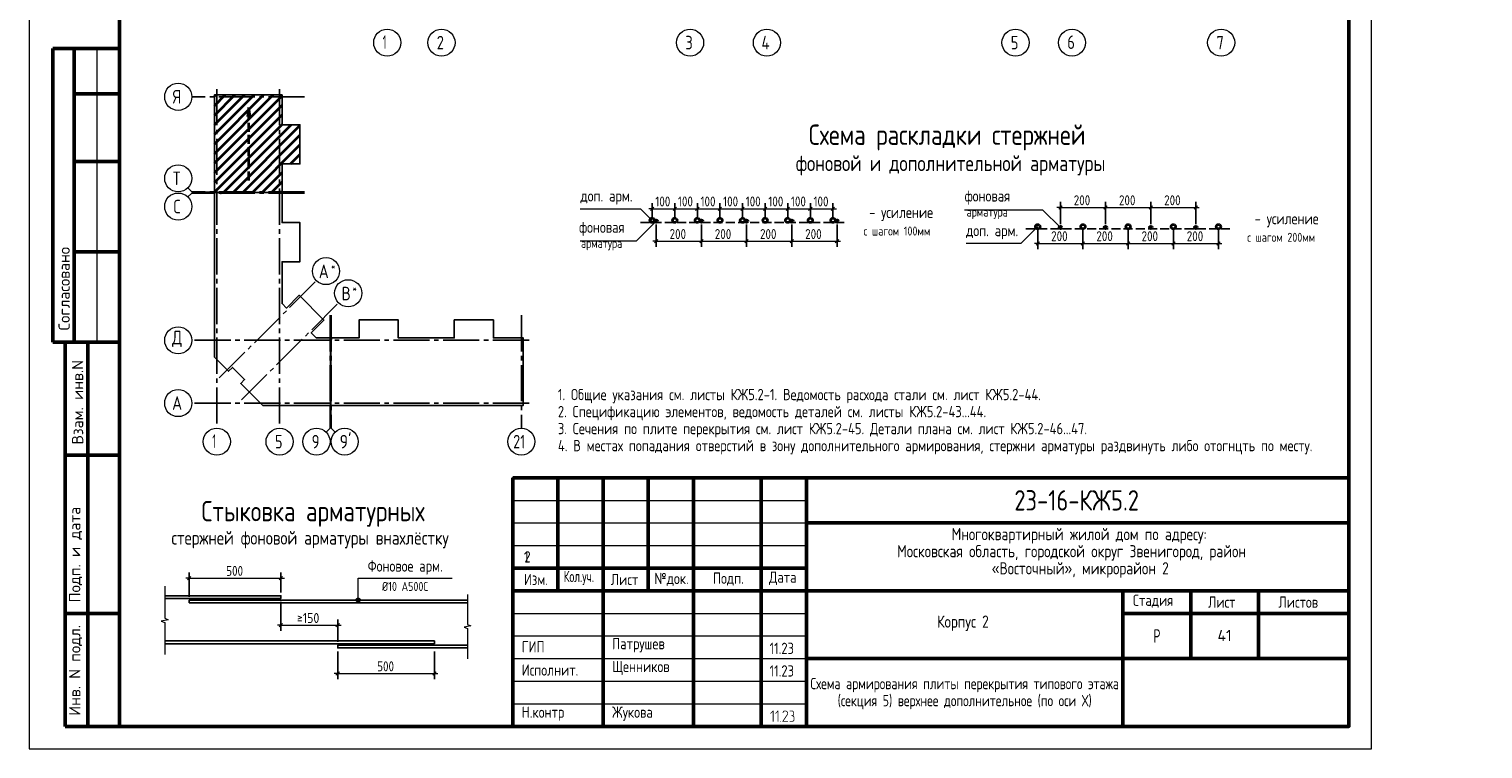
# Model space of a CAD drawing. Header units: millimetres. Extents: x 0 to 32165, y 0 to 42000.
# Tile 1 of 12: x 0 to 32165, y 0 to 15930. Entities that reach past the tile are written whole.
import ezdxf

# ---------------------------------------------------------------- set-up
doc = ezdxf.new("R2010")
doc.units = ezdxf.units.MM
doc.linetypes.add('______2', pattern=[270, 200, -70])
doc.linetypes.add('______5', pattern=[1100, 800, -100, 100, -100])
for name, color, linetype, lineweight in [('Standard', 7, 'Continuous', 25), ('Оси', 40, '______5', 18), ('Примечания', 7, 'Continuous', 25)]:
    doc.layers.add(name, color=color, linetype=linetype, lineweight=lineweight)
doc.styles.add('GOST 2.304-81', font='txt')
doc.styles.add('ISOCPEUR', font='txt')

msp = doc.modelspace()

# ---------------------------------------------------------------- hatches: boundary and pattern name
at = {"layer": 'Standard', "linetype": 'Continuous', "lineweight": 25, "transparency": 33554687}
for points in [[(16472, 610), (16472, 609), (16472, 608), (16472, 607), (16471, 606), (16471, 605), (16471, 605), (16470, 604), (16469, 603), (16468, 602), (16467, 602), (16465, 601), (16463, 601), (16463, 601), (16462, 601), (16461, 601), (16461, 602), (16460, 602), (16459, 602), (16458, 603), (16457, 603), (16456, 604), (16456, 605), (16455, 605), (16455, 606), (16455, 607), (16454, 608), (16454, 609), (16454, 610), (16454, 820), (16416, 782), (16415, 780), (16413, 780), (16412, 779), (16410, 779), (16408, 779), (16407, 780), (16405, 780), (16404, 782), (16402, 783), (16402, 785), (16401, 786), (16401, 788), (16401, 788), (16401, 789), (16401, 790), (16402, 790), (16402, 791), (16402, 792), (16403, 793), (16404, 794), (16457, 848), (16458, 849), (16460, 849), (16461, 850), (16463, 850), (16465, 850), (16466, 849), (16468, 849), (16469, 848), (16470, 847), (16470, 846), (16471, 846), (16471, 845), (16472, 844), (16472, 843), (16472, 842), (16472, 841)], [(16578, 610), (16578, 609), (16578, 608), (16578, 607), (16578, 606), (16578, 605), (16577, 605), (16577, 604), (16576, 603), (16575, 602), (16573, 602), (16572, 601), (16570, 601), (16569, 601), (16569, 601), (16568, 601), (16567, 602), (16566, 602), (16565, 602), (16565, 603), (16563, 603), (16563, 604), (16562, 605), (16562, 605), (16561, 606), (16561, 607), (16561, 608), (16561, 609), (16561, 610), (16561, 820), (16523, 782), (16521, 780), (16520, 780), (16518, 779), (16517, 779), (16515, 779), (16513, 780), (16512, 780), (16510, 782), (16509, 783), (16508, 785), (16508, 786), (16508, 788), (16508, 788), (16508, 789), (16508, 790), (16508, 790), (16509, 791), (16509, 792), (16510, 793), (16510, 794), (16563, 848), (16565, 849), (16566, 849), (16568, 850), (16569, 850), (16571, 850), (16573, 849), (16574, 849), (16576, 848), (16576, 847), (16577, 846), (16577, 846), (16578, 845), (16578, 844), (16578, 843), (16578, 842), (16578, 841)], [(16782, 601), (16676, 601), (16675, 601), (16673, 602), (16671, 603), (16670, 604), (16669, 606), (16668, 607), (16667, 609), (16667, 611), (16667, 612), (16668, 613), (16668, 614), (16669, 615), (16766, 763), (16770, 770), (16773, 776), (16774, 779), (16774, 782), (16775, 786), (16775, 789), (16775, 791), (16775, 793), (16774, 795), (16774, 798), (16773, 800), (16773, 802), (16772, 804), (16771, 805), (16770, 807), (16769, 809), (16768, 811), (16767, 813), (16765, 814), (16764, 816), (16762, 818), (16760, 819), (16759, 821), (16757, 822), (16755, 823), (16753, 824), (16751, 826), (16749, 827), (16747, 828), (16745, 828), (16743, 829), (16741, 830), (16739, 831), (16736, 831), (16734, 831), (16732, 832), (16730, 832), (16728, 832), (16724, 832), (16721, 831), (16718, 831), (16716, 830), (16713, 829), (16710, 828), (16707, 827), (16705, 825), (16702, 823), (16700, 821), (16697, 819), (16695, 816), (16693, 813), (16691, 809), (16689, 806), (16688, 802), (16687, 800), (16686, 799), (16685, 798), (16684, 798), (16684, 797), (16682, 797), (16681, 796), (16680, 796), (16678, 796), (16676, 797), (16674, 797), (16673, 798), (16672, 799), (16672, 800), (16671, 800), (16671, 801), (16671, 802), (16670, 803), (16670, 804), (16670, 805), (16671, 808), (16672, 811), (16673, 813), (16674, 816), (16675, 818), (16676, 820), (16678, 823), (16679, 825), (16680, 827), (16682, 829), (16683, 831), (16685, 832), (16687, 834), (16688, 836), (16690, 837), (16692, 839), (16694, 840), (16698, 843), (16701, 844), (16705, 846), (16709, 848), (16713, 849), (16718, 849), (16722, 850), (16727, 850), (16730, 850), (16733, 850), (16736, 849), (16739, 849), (16742, 848), (16745, 848), (16748, 847), (16751, 846), (16754, 845), (16756, 843), (16759, 842), (16762, 840), (16764, 839), (16767, 837), (16770, 835), (16772, 833), (16775, 830), (16777, 828), (16779, 825), (16781, 823), (16783, 820), (16785, 818), (16787, 815), (16788, 812), (16789, 810), (16790, 807), (16791, 804), (16792, 801), (16792, 798), (16793, 795), (16793, 792), (16793, 789), (16793, 784), (16792, 780), (16792, 776), (16790, 772), (16790, 770), (16789, 767), (16788, 765), (16787, 763), (16786, 760), (16784, 758), (16783, 755), (16781, 753), (16693, 619), (16782, 619), (16784, 619), (16786, 618), (16787, 618), (16788, 616), (16790, 615), (16791, 613), (16791, 612), (16791, 610), (16791, 609), (16791, 607), (16790, 606), (16789, 604), (16788, 603), (16788, 603), (16787, 602), (16786, 602), (16785, 602), (16784, 601), (16783, 601)], [(16905, 737), (16908, 736), (16911, 734), (16914, 732), (16916, 730), (16919, 727), (16921, 724), (16923, 722), (16925, 718), (16927, 715), (16929, 712), (16930, 708), (16932, 705), (16933, 701), (16933, 697), (16934, 694), (16934, 690), (16934, 655), (16934, 652), (16933, 649), (16933, 646), (16933, 644), (16932, 641), (16931, 639), (16931, 636), (16930, 634), (16929, 632), (16928, 629), (16926, 627), (16925, 625), (16923, 623), (16922, 621), (16920, 619), (16918, 617), (16916, 615), (16914, 613), (16912, 611), (16910, 610), (16908, 609), (16905, 607), (16903, 606), (16901, 605), (16898, 604), (16896, 603), (16894, 603), (16891, 602), (16888, 602), (16886, 602), (16883, 601), (16880, 601), (16836, 601), (16834, 601), (16832, 602), (16831, 603), (16829, 604), (16828, 605), (16828, 607), (16827, 608), (16827, 610), (16827, 611), (16828, 613), (16828, 614), (16829, 616), (16830, 616), (16830, 617), (16831, 618), (16832, 618), (16833, 619), (16834, 619), (16835, 619), (16836, 619), (16880, 619), (16884, 619), (16888, 620), (16891, 620), (16894, 622), (16897, 623), (16900, 625), (16903, 627), (16906, 629), (16908, 632), (16910, 635), (16912, 638), (16913, 641), (16915, 644), (16915, 647), (16916, 651), (16916, 655), (16916, 690), (16916, 694), (16915, 697), (16915, 701), (16913, 704), (16912, 707), (16910, 710), (16908, 713), (16906, 715), (16903, 718), (16900, 720), (16897, 722), (16894, 723), (16891, 724), (16888, 725), (16884, 726), (16880, 726), (16871, 726), (16869, 726), (16868, 726), (16866, 727), (16865, 728), (16864, 730), (16863, 731), (16863, 733), (16863, 735), (16863, 736), (16863, 737), (16864, 738), (16865, 740), (16865, 741), (16866, 742), (16867, 742), (16867, 743), (16868, 743), (16869, 743), (16870, 743), (16871, 743), (16875, 743), (16879, 744), (16882, 745), (16885, 746), (16888, 747), (16891, 749), (16894, 751), (16897, 754), (16899, 756), (16901, 759), (16903, 762), (16904, 765), (16906, 768), (16906, 772), (16907, 775), (16907, 779), (16907, 797), (16907, 800), (16906, 804), (16906, 807), (16904, 810), (16903, 814), (16901, 816), (16899, 819), (16897, 822), (16894, 824), (16891, 826), (16888, 828), (16885, 830), (16882, 831), (16879, 832), (16875, 832), (16871, 832), (16836, 832), (16834, 832), (16832, 833), (16831, 834), (16829, 835), (16828, 836), (16828, 838), (16827, 839), (16827, 841), (16827, 842), (16828, 844), (16828, 845), (16829, 847), (16830, 847), (16830, 848), (16831, 849), (16832, 849), (16833, 850), (16834, 850), (16835, 850), (16836, 850), (16871, 850), (16874, 850), (16877, 850), (16880, 849), (16882, 849), (16885, 849), (16887, 848), (16890, 847), (16892, 846), (16894, 845), (16897, 844), (16899, 843), (16901, 841), (16903, 840), (16905, 838), (16907, 836), (16909, 835), (16911, 833), (16913, 831), (16914, 829), (16916, 826), (16917, 824), (16919, 822), (16920, 820), (16921, 817), (16922, 815), (16922, 812), (16923, 810), (16924, 807), (16924, 805), (16924, 802), (16925, 799), (16925, 797), (16925, 779), (16925, 773), (16925, 772), (16925, 771), (16925, 770), (16924, 770), (16924, 768), (16924, 767), (16923, 767), (16923, 766), (16923, 764), (16922, 761), (16921, 759), (16920, 756), (16918, 753), (16917, 751), (16915, 749), (16914, 746), (16912, 744), (16910, 742), (16908, 740)], [(16623, 619), (16624, 619), (16626, 618), (16627, 618), (16629, 616), (16630, 615), (16631, 613), (16632, 612), (16632, 610), (16632, 609), (16631, 607), (16630, 606), (16629, 604), (16629, 603), (16628, 603), (16627, 602), (16627, 602), (16626, 602), (16625, 601), (16624, 601), (16623, 601), (16621, 601), (16619, 602), (16617, 603), (16616, 604), (16615, 605), (16614, 607), (16614, 608), (16614, 610), (16614, 611), (16614, 613), (16615, 614), (16616, 616), (16617, 616), (16617, 617), (16618, 618), (16619, 618), (16620, 619), (16621, 619), (16622, 619)]]:
    msp.add_hatch(color=7, dxfattribs=at).paths.add_polyline_path(points, flags=16)
at = {"layer": 'Примечания', "linetype": 'Continuous', "lineweight": 35, "transparency": 33554687}
msp.add_hatch(color=7, dxfattribs=at).paths.add_polyline_path([(4889, 13988), (4859, 14198), (4829, 13988)])
at = {"layer": 'Примечания', "linetype": 'Continuous', "lineweight": 13, "transparency": 33554687}
for points in [[(7235, 3294), (7325, 3294), (7319, 3316)], [(7235, 3294), (7319, 3316), (7241, 3316)], [(7241, 3271), (7325, 3294), (7235, 3294)], [(7241, 3316), (7319, 3316), (7303, 3333)], [(7241, 3316), (7303, 3333), (7258, 3333)], [(7241, 3271), (7319, 3271), (7325, 3294)], [(7258, 3255), (7319, 3271), (7241, 3271)], [(7258, 3333), (7303, 3333), (7280, 3339)], [(7258, 3255), (7303, 3255), (7319, 3271)], [(7303, 3255), (7258, 3255), (7280, 3249)]]:
    msp.add_hatch(color=7, dxfattribs=at).paths.add_polyline_path(points)

# ---------------------------------------------------------------- linework, layer by layer
at = {"layer": 'Standard', "color": 7, "linetype": 'Continuous', "lineweight": 50, "transparency": 33554687}
for p, q in [((2000, 15500), (527, 15500)), ((527, 15500), (527, 9000)), ((527, 15500), (527, 9000)), ((1000, 15500), (1000, 9000)), ((2000, 14500), (1000, 14500)), ((2000, 13000), (1000, 13000)), ((2000, 11000), (1000, 11000)), ((0, 9000), (6, 9000)), ((527, 9000), (2000, 9000)), ((800, 500), (800, 9000)), ((800, 500), (800, 9000)), ((1300, 500), (1300, 9000)), ((800, 6500), (2000, 6500)), ((10700, 500), (10700, 6000)), ((10700, 6000), (29200, 6000)), ((11700, 3500), (11700, 6000)), ((12700, 500), (12700, 6000)), ((13700, 3500), (13700, 6000)), ((14700, 500), (14700, 6000)), ((16200, 500), (16200, 6000)), ((17200, 500), (17200, 6000)), ((17200, 5000), (29200, 5000)), ((10700, 4000), (17200, 4000)), ((10700, 4000), (17200, 4000)), ((10700, 3500), (17200, 3500)), ((10700, 3500), (17200, 3500)), ((17200, 3500), (29200, 3500)), ((24200, 2000), (24200, 3500)), ((25700, 2000), (25700, 3500)), ((27200, 2000), (27200, 3500)), ((800, 3000), (2000, 3000)), ((24200, 3000), (29200, 3000)), ((17200, 2000), (29200, 2000)), ((24200, 500), (24200, 2000)), ((24200, 500), (24200, 2000)), ((2000, 500), (800, 500))]:
    msp.add_line(p, q, dxfattribs=at)
at = {"layer": 'Standard', "color": 7, "linetype": 'Continuous', "lineweight": 13, "transparency": 33554687}
for p, q in [((1500, 15500), (1500, 9000)), ((3600, 12327), (3512, 12415)), ((3600, 12302), (3512, 12214)), ((3600, 12327), (4100, 12327)), ((3600, 12302), (4100, 12302)), ((6658, 7100), (6658, 7600)), ((6683, 7100), (6683, 7600)), ((6658, 7100), (6570, 7012)), ((6683, 7100), (6771, 7012)), ((10700, 5500), (17200, 5500)), ((10700, 5000), (17200, 5000)), ((10700, 4500), (17200, 4500)), ((10700, 3000), (17200, 3000)), ((10700, 2500), (17200, 2500)), ((10700, 2500), (17200, 2500)), ((10700, 2000), (17200, 2000)), ((10700, 2000), (17200, 2000)), ((10700, 1500), (17200, 1500)), ((10700, 1000), (17200, 1000))]:
    msp.add_line(p, q, dxfattribs=at)
at = {"layer": 'Standard', "color": 7, "linetype": 'Continuous', "lineweight": 35, "transparency": 33554687}
for p, q in [((4100, 13172), (5402, 14474)), ((4100, 13597), (4977, 14474)), ((4100, 14021), (4553, 14474)), ((4100, 14445), (4129, 14474)), ((4100, 13385), (5189, 14474)), ((4100, 13809), (4765, 14474)), ((4100, 14233), (4341, 14474)), ((4100, 12960), (5596, 14456)), ((4100, 12748), (5596, 14244)), ((4100, 12536), (5596, 14032)), ((4100, 12324), (5596, 13820)), ((4305, 12317), (5801, 13813)), ((4517, 12317), (5993, 13793)), ((4729, 12317), (5993, 13581)), ((4942, 12317), (5993, 13368)), ((5782, 12945), (5993, 13156)), ((5154, 12317), (5596, 12759)), ((5366, 12317), (5596, 12547)), ((5578, 12317), (5596, 12335))]:
    msp.add_line(p, q, dxfattribs=at)
at = {"layer": 'Standard', "color": 7, "linetype": 'Continuous', "lineweight": 25, "transparency": 33554687}
for p, q in [((29200, 500), (29200, 6000)), ((10700, 500), (29200, 500)), ((10700, 500), (29200, 500)), ((10700, 500), (29200, 500))]:
    msp.add_line(p, q, dxfattribs=at)
at = {"layer": 'Standard', "color": 7, "linetype": 'Continuous', "lineweight": 13, "transparency": 33554687}
msp.add_lwpolyline([(0, 0), (29700, 0), (29700, 42000), (0, 42000), (0, 0)], close=True, dxfattribs=at)
msp.add_lwpolyline([(29700, 42000), (0, 42000), (0, 0), (29700, 0), (29700, 42000)], dxfattribs=at)
msp.add_lwpolyline([(29700, 42000), (0, 42000), (0, 0), (29700, 0), (29700, 42000)], dxfattribs=at)
at = {"layer": 'Standard', "color": 7, "linetype": 'Continuous', "lineweight": 50, "transparency": 33554687}
msp.add_lwpolyline([(2000, 41500), (29200, 41500), (29200, 500), (2000, 500), (2000, 41500)], close=True, dxfattribs=at)
at = {"layer": 'Standard', "color": 7, "linetype": 'Continuous', "lineweight": 25, "transparency": 33554687}
for points in [[(4100, 12317), (4100, 14474), (5596, 14474), (5596, 13813), (5993, 13813), (5993, 12945), (5596, 12945), (5596, 12317), (5578, 12317), (5578, 12337), (5563, 12337), (5563, 12317), (4100, 12317)], [(4100, 8857), (4100, 12312), (4238, 12312), (4238, 12292), (4253, 12292), (4253, 12312), (5596, 12312), (5596, 11649), (5993, 11649), (5993, 10781), (5596, 10781), (5596, 9855), (5694, 9757), (5975, 10038), (6524, 9489), (6243, 9208), (6355, 9096), (6668, 9096), (6668, 7600), (5170, 7600), (4682, 8088), (4767, 8173), (4499, 8441), (4414, 8356), (4100, 8670), (4100, 8857)], [(6673, 7600), (6673, 9063), (6693, 9063), (6693, 9078), (6673, 9078), (6673, 9096), (7301, 9096), (7301, 9493), (8169, 9493), (8169, 9096), (8787, 9096), (9405, 9096), (9405, 9493), (10273, 9493), (10273, 9096), (10934, 9096), (10934, 7600), (8787, 7600), (6673, 7600)], [(29200, 6000), (10700, 6000), (10700, 500), (29200, 500), (29200, 6000)]]:
    msp.add_lwpolyline(points, dxfattribs=at)
at = {"layer": 'Оси', "color": 8, "linetype": '______5', "lineweight": -3, "transparency": 33554687}
for p, q in [((4153, 14601), (4153, 7100)), ((5543, 14601), (5543, 7100)), ((6096, 14431), (3600, 14431)), ((6096, 12327), (3600, 12327)), ((6096, 12302), (3600, 12302)), ((4208, 8212), (6358, 10362)), ((4698, 7722), (6848, 9872)), ((6658, 9596), (6658, 7100)), ((6683, 9596), (6683, 7100)), ((10891, 9596), (10891, 7100)), ((11061, 9043), (3600, 9043)), ((11061, 9043), (3600, 9043)), ((11061, 7653), (3600, 7653))]:
    msp.add_line(p, q, dxfattribs=at)
at = {"layer": 'Оси', "color": 7, "linetype": 'Continuous', "lineweight": 13, "transparency": 33554687}
for centre in [(7924, 15630), (9124, 15630), (14624, 15630), (16324, 15630), (21824, 15630), (23074, 15630), (26374, 15630), (3300, 14431), (3300, 12627), (3300, 12002), (6570, 10574), (7060, 10084), (3300, 9043), (3300, 9043), (3300, 7653), (4153, 6800), (5543, 6800), (6358, 6800), (6983, 6800), (10891, 6800)]:
    msp.add_circle(centre, 300, dxfattribs=at)
at = {"layer": 'Примечания', "color": 7, "linetype": 'Continuous', "lineweight": 35, "transparency": 33554687}
for p, q in [((4859, 14198), (4829, 13988)), ((4859, 14198), (4859, 14198)), ((4859, 14198), (4859, 14198)), ((4859, 14198), (4859, 14198)), ((4889, 13988), (4859, 14198)), ((4829, 13988), (4889, 13988)), ((4859, 13988), (4859, 13973))]:
    msp.add_line(p, q, dxfattribs=at)
at = {"layer": 'Примечания', "color": 7, "linetype": '______2', "lineweight": 35, "transparency": 33554687}
msp.add_line((4859, 12578), (4859, 14198), dxfattribs=at)
at = {"layer": 'Примечания', "color": 7, "linetype": 'Continuous', "lineweight": 13, "transparency": 33554687}
for p, q in [((13785, 11955), (13710, 11955)), ((13785, 11955), (14285, 11955)), ((14285, 11955), (14785, 11955)), ((14785, 11955), (15285, 11955)), ((15285, 11955), (15785, 11955)), ((15785, 11955), (16285, 11955)), ((16285, 11955), (16785, 11955)), ((16785, 11955), (17285, 11955)), ((17285, 11955), (17785, 11955)), ((17785, 11955), (17860, 11955)), ((22816, 11981), (22741, 11981)), ((22816, 11981), (23816, 11981)), ((23816, 11981), (24816, 11981)), ((24816, 11981), (25816, 11981)), ((25816, 11981), (25891, 11981)), ((13875, 11234), (13800, 11234)), ((13875, 11234), (14875, 11234)), ((14875, 11234), (15875, 11234)), ((15875, 11234), (16875, 11234)), ((16875, 11234), (17875, 11234)), ((17875, 11234), (17950, 11234)), ((22316, 11186), (22241, 11186)), ((22316, 11186), (23316, 11186)), ((23316, 11186), (24316, 11186)), ((24316, 11186), (25316, 11186)), ((25316, 11186), (26316, 11186)), ((26316, 11186), (26391, 11186)), ((3000, 3601), (3000, 2891)), ((3543, 3780), (3468, 3780)), ((3543, 3780), (5573, 3780)), ((5573, 3780), (5648, 3780)), ((7235, 3294), (7235, 3294)), ((7280, 3339), (7280, 3339)), ((7280, 3249), (7280, 3249)), ((7325, 3294), (7325, 3294)), ((9700, 3421), (9700, 2751)), ((3075, 2860), (2925, 2830)), ((2925, 2830), (3000, 2800)), ((3000, 2891), (3075, 2860)), ((3000, 2800), (3000, 2089)), ((5573, 2737), (5498, 2737)), ((5573, 2737), (6828, 2737)), ((6828, 2737), (6903, 2737)), ((9775, 2722), (9625, 2693)), ((9625, 2693), (9700, 2665)), ((9700, 2751), (9775, 2722)), ((9700, 2665), (9700, 1994)), ((3000, 2089), (3000, 2089)), ((9700, 1994), (9700, 1994)), ((6828, 1668), (6753, 1668)), ((6828, 1668), (8968, 1668)), ((8968, 1668), (9043, 1668))]:
    msp.add_line(p, q, dxfattribs=at)
at = {"layer": 'Примечания', "color": 7, "linetype": 'Continuous', "lineweight": 25, "transparency": 33554687}
for p, q in [((13747, 11917), (13822, 11992)), ((14247, 11917), (14322, 11992)), ((14747, 11917), (14822, 11992)), ((15247, 11917), (15322, 11992)), ((15747, 11917), (15822, 11992)), ((16247, 11917), (16322, 11992)), ((16747, 11917), (16822, 11992)), ((17247, 11917), (17322, 11992)), ((17747, 11917), (17822, 11992)), ((22779, 11943), (22854, 12018)), ((23779, 11943), (23854, 12018)), ((24779, 11943), (24854, 12018)), ((25779, 11943), (25854, 12018)), ((13837, 11197), (13912, 11272)), ((14837, 11197), (14912, 11272)), ((15837, 11197), (15912, 11272)), ((16837, 11197), (16912, 11272)), ((17837, 11197), (17912, 11272)), ((22279, 11149), (22354, 11224)), ((23279, 11149), (23354, 11224)), ((24279, 11149), (24354, 11224)), ((25279, 11149), (25354, 11224)), ((26279, 11149), (26354, 11224)), ((3505, 3742), (3580, 3817)), ((5535, 3742), (5610, 3817)), ((5535, 2699), (5610, 2774)), ((6790, 2699), (6865, 2774)), ((6790, 1630), (6865, 1705)), ((8930, 1630), (9005, 1705))]:
    msp.add_line(p, q, dxfattribs=at)
at = {"layer": 'Примечания', "color": 253, "linetype": 'Continuous', "lineweight": -3, "true_color": 0xa0a0a0, "transparency": 33554687}
for p, q in [((13785, 11955), (13785, 12080)), ((13785, 11955), (13785, 11830)), ((13785, 11955), (13785, 11772)), ((14285, 11955), (14285, 12080)), ((14285, 11955), (14285, 11830)), ((14285, 11955), (14285, 11772)), ((14785, 11955), (14785, 12080)), ((14785, 11955), (14785, 11830)), ((14785, 11955), (14785, 11772)), ((15285, 11955), (15285, 12080)), ((15285, 11955), (15285, 11830)), ((15285, 11955), (15285, 11772)), ((15785, 11955), (15785, 12080)), ((15785, 11955), (15785, 11830)), ((15785, 11955), (15785, 11772)), ((16285, 11955), (16285, 12080)), ((16285, 11955), (16285, 11830)), ((16285, 11955), (16285, 11772)), ((16785, 11955), (16785, 12080)), ((16785, 11955), (16785, 11830)), ((16785, 11955), (16785, 11772)), ((17285, 11955), (17285, 12080)), ((17285, 11955), (17285, 11830)), ((17285, 11955), (17285, 11772)), ((17785, 11955), (17785, 12080)), ((17785, 11955), (17785, 11830)), ((17785, 11955), (17785, 11772)), ((22816, 11981), (22816, 12106)), ((22816, 12100), (22816, 11638)), ((22816, 11981), (22816, 11856)), ((22816, 11981), (22816, 11613)), ((23816, 11981), (23816, 12106)), ((23816, 12100), (23816, 11638)), ((23816, 11981), (23816, 11856)), ((23816, 11981), (23816, 11613)), ((24816, 11981), (24816, 12106)), ((24816, 12100), (24816, 11638)), ((24816, 11981), (24816, 11856)), ((24816, 11981), (24816, 11613)), ((25816, 11981), (25816, 12106)), ((25816, 12100), (25816, 11638)), ((25816, 11981), (25816, 11856)), ((25816, 11981), (25816, 11613)), ((13875, 11234), (13875, 11602)), ((17875, 11234), (17875, 11602)), ((13875, 11234), (13875, 11359)), ((14875, 11234), (14875, 11359)), ((15875, 11234), (15875, 11359)), ((16875, 11234), (16875, 11359)), ((17875, 11234), (17875, 11359)), ((22316, 11186), (22316, 11483)), ((22316, 11186), (22316, 11311)), ((23316, 11186), (23316, 11311)), ((24316, 11186), (24316, 11311)), ((25316, 11186), (25316, 11311)), ((26316, 11186), (26316, 11483)), ((26316, 11186), (26316, 11311)), ((13875, 11234), (13875, 11109)), ((14875, 11234), (14875, 11109)), ((15875, 11234), (15875, 11109)), ((16875, 11234), (16875, 11109)), ((17875, 11234), (17875, 11109)), ((22316, 11186), (22316, 11061)), ((23316, 11186), (23316, 11061)), ((24316, 11186), (24316, 11061)), ((25316, 11186), (25316, 11061)), ((26316, 11186), (26316, 11061)), ((3543, 3780), (3543, 3905)), ((5573, 3780), (5573, 3905)), ((3543, 3780), (3543, 3655)), ((3543, 3780), (3543, 3369)), ((5573, 3780), (5573, 3655)), ((5573, 3780), (5573, 3464)), ((5573, 2737), (5573, 3254)), ((5573, 2737), (5573, 2862)), ((5573, 2737), (5573, 2612)), ((6828, 2737), (6828, 2862)), ((6828, 2737), (6828, 2612)), ((6828, 2737), (6828, 2369)), ((6828, 1668), (6828, 2159)), ((8968, 1668), (8968, 2159)), ((6828, 1668), (6828, 1793)), ((6828, 1668), (6828, 1543)), ((8968, 1668), (8968, 1793)), ((8968, 1668), (8968, 1543))]:
    msp.add_line(p, q, dxfattribs=at)
at = {"layer": 'Примечания', "color": 8, "linetype": '______2', "lineweight": -3, "true_color": 0x737373, "transparency": 33554687}
for p, q in [((13525, 11647), (18035, 11647)), ((22056, 11508), (26566, 11508))]:
    msp.add_line(p, q, dxfattribs=at)
at = {"layer": 'Примечания', "color": 7, "linetype": 'Continuous', "lineweight": 13, "transparency": 33554687}
for points in [[(12191, 11955), (13527, 11955), (13785, 11697)], [(22816, 11538), (22428, 11926), (20699, 11926)], [(13875, 11677), (13432, 11234), (12191, 11234)], [(22316, 11558), (21944, 11186), (20731, 11186)], [(7280, 3294), (7280, 3780), (9358, 3780)]]:
    msp.add_lwpolyline(points, dxfattribs=at)
at = {"layer": 'Примечания', "color": 253, "linetype": 'Continuous', "lineweight": -3, "true_color": 0xa0a0a0, "transparency": 33554687}
for points in [[(14875, 11234), (14875, 11251), (14875, 11251), (14875, 11251), (14875, 11251), (14875, 11251), (14875, 11251), (14875, 11602)], [(15875, 11234), (15875, 11251), (15875, 11251), (15875, 11251), (15875, 11251), (15875, 11602)], [(16875, 11234), (16875, 11251), (16875, 11251), (16875, 11602)], [(23316, 11186), (23316, 11203), (23316, 11203), (23316, 11203), (23316, 11203), (23316, 11203), (23316, 11203), (23316, 11483)], [(24316, 11186), (24316, 11203), (24316, 11203), (24316, 11203), (24316, 11203), (24316, 11483)], [(25316, 11186), (25316, 11203), (25316, 11203), (25316, 11483)]]:
    msp.add_lwpolyline(points, dxfattribs=at)
at = {"layer": 'Примечания', "color": 7, "linetype": 'Continuous', "lineweight": 25, "transparency": 33554687}
for points in [[(3000, 3389), (5573, 3389), (5573, 3329), (3000, 3329)], [(9700, 3294), (3543, 3294), (3543, 3234), (9700, 3234)], [(3000, 2389), (8968, 2389), (8968, 2329), (3000, 2329)], [(9700, 2294), (6828, 2294), (6828, 2234), (9700, 2234)]]:
    msp.add_lwpolyline(points, dxfattribs=at)
at = {"layer": 'Примечания', "color": 7, "linetype": 'Continuous', "lineweight": 35, "transparency": 33554687}
for centre, radius in [((13785, 11697), 50), ((13875, 11677), 30), ((14285, 11697), 50), ((14785, 11697), 50), ((14875, 11677), 30), ((15285, 11697), 50), ((15785, 11697), 50), ((15875, 11677), 30), ((16285, 11697), 50), ((16785, 11697), 50), ((16875, 11677), 30), ((17285, 11697), 50), ((17785, 11697), 50), ((17875, 11677), 30), ((22316, 11558), 50), ((23316, 11558), 50), ((24316, 11558), 50), ((25316, 11558), 50), ((26316, 11558), 50), ((22816, 11538), 30), ((23816, 11538), 30), ((24816, 11538), 30), ((25816, 11538), 30)]:
    msp.add_circle(centre, radius, dxfattribs=at)
at = {"layer": 'Примечания', "color": 7, "linetype": 'Continuous', "lineweight": 13, "transparency": 33554687}
msp.add_circle((7280, 3294), 45, dxfattribs=at)

# ---------------------------------------------------------------- texts
at = {"layer": 'Standard', "color": 7, "linetype": 'Continuous', "lineweight": 50, "transparency": 33554687, "char_height": 250, "attachment_point": 7, "rotation": 90, "style": 'ISOCPEUR'}
for s, insert, width in [('\\A1;{\\fISOCPEUR|i0|b0;\\H250.000000;\\W1.000000;\\C7;Согласовано}\\P', (900, 9261), 2071.88), ('\\A1;{\\fISOCPEUR|i0|b0;\\H250.000000;\\W1.000000;\\C7;Взам. инв.N}\\P', (1198, 6736), 1909.1), ('\\A1;{\\fISOCPEUR|i0|b0;\\H250.000000;\\W1.000000;\\C7;Подп. и дата}\\P', (1174, 3242), 2197.06), ('\\A1;{\\fISOCPEUR|i0|b0;\\H250.000000;\\W1.000000;\\C7;Инв. N подл.}\\P', (1174, 734), 2021.79)]:
    msp.add_mtext(s, dxfattribs=dict(at, insert=insert, width=width))
at = {"layer": 'Standard', "color": 7, "linetype": 'Continuous', "lineweight": 13, "transparency": 33554687, "insert": (11700, 7967), "char_height": 250, "width": 20566.88, "attachment_point": 1, "line_spacing_factor": 0.903614}
msp.add_mtext('\\A1;{\\fGOST 2.304-81|i0|b0;\\H250.000000;\\W1.000000;\\C7;1. Общие указания см. листы КЖ5.2-1. Ведомость расхода стали см. лист КЖ5.2-44.}\\P{\\fGOST 2.304-81|i0|b0;\\H250.000000;\\W1.000000;\\C7;2. Спецификацию элементов, ведомость деталей см. листы КЖ5.2-43...44.}\\P{\\fGOST 2.304-81|i0|b0;\\H250.000000;\\W1.000000;\\C7;3. Сечения по плите перекрытия см. лист КЖ5.2-45. Детали плана см. лист КЖ5.2-46...47.}\\P{\\fGOST 2.304-81|i0|b0;\\H250.000000;\\W1.000000;\\C7;4. В местах попадания отверстий в зону дополнительного армирования, стержни арматуры раздвинуть либо отогнцть по месту.}\\P', dxfattribs=at)
at = {"layer": 'Standard', "color": 7, "linetype": 'Continuous', "lineweight": 25, "transparency": 33554687}
for s, insert, char_height, width, attachment_point, style in [('\\W0.75;21', (10711, 6650), 300, 472.28, 7, 'ISOCPEUR'), ('Многоквартирный\\~жилой\\~дом\\~по\\~адресу:\\~', (20410, 4545), 270, 5717.08, 7, 'GOST 2.304-81'), ('Московская\\~область,\\~городской\\~округ\\~Звенигород,\\~район\\~', (19204, 4167), 270, 8136.21, 7, 'GOST 2.304-81'), ('\\A1;{\\fGOST 2.304-81|i0|b0;\\H250.000000;\\W1.000000;\\C7;2}\\P', (11027, 4375), 250, 283.33, 2, 'GOST 2.304-81'), ('1', (10948, 4125), 250, 231.56, 7, 'GOST 2.304-81'), ('Изм.', (10948, 3625), 250, 631.15, 7, 'GOST 2.304-81'), ('\\W0.83;Кол.уч.', (11827, 3625), 250, 799.96, 7, 'GOST 2.304-81'), ('Лист', (12871, 3625), 250, 782.23, 7, 'GOST 2.304-81'), ('№док.', (13835, 3607), 250, 853.39, 7, 'GOST 2.304-81'), ('Подп.', (15131, 3614), 250, 764.54, 7, 'GOST 2.304-81'), ('Дата', (16373, 3625), 250, 782.23, 7, 'GOST 2.304-81'), ('«Восточный»,\\~микрорайон\\~2', (21297, 3789), 270, 3952.83, 7, 'GOST 2.304-81'), ('Стадия', (24421, 3125), 250, 1031.1, 7, 'GOST 2.304-81'), ('Лист', (26084, 3125), 250, 782.23, 7, 'GOST 2.304-81'), ('Листов', (27643, 3125), 250, 1066.5, 7, 'GOST 2.304-81'), ('Корпус\\~2', (20088, 2610), 270, 1362.88, 7, 'GOST 2.304-81'), ('\\W0.77;Р', (24877, 2350), 300, 262.93, 7, 'GOST 2.304-81'), ('ГИП', (10900, 2137), 250, 586.81, 7, 'GOST 2.304-81'), ('Патрушев', (12900, 2137), 250, 1386.36, 7, 'GOST 2.304-81'), ('11.23', (16383, 2101), 250, 693.37, 7, 'GOST 2.304-81'), ('Исполнит.', (10900, 1622), 250, 1386.36, 7, 'GOST 2.304-81'), ('Щенников', (12900, 1631), 250, 1333.08, 7, 'GOST 2.304-81'), ('11.23', (16383, 1601), 250, 693.37, 7, 'GOST 2.304-81'), ('Н.контр', (10900, 622), 250, 1102.09, 7, 'GOST 2.304-81'), ('Жукова', (12900, 622), 250, 1031.11, 7, 'GOST 2.304-81')]:
    msp.add_mtext(s, dxfattribs=dict(at, insert=insert, char_height=char_height, width=width, attachment_point=attachment_point, style=style))
at = {"layer": 'Standard', "color": 7, "linetype": 'Continuous', "lineweight": 50, "transparency": 33554687, "insert": (21798, 5275), "char_height": 450, "width": 3038.67, "attachment_point": 7, "style": 'GOST 2.304-81'}
msp.add_mtext('23-16-КЖ5.2', dxfattribs=at)
at = {"layer": 'Standard', "color": 7, "linetype": 'Continuous', "lineweight": 13, "transparency": 33554687, "insert": (26450, 2510), "char_height": 250, "width": 420.59, "attachment_point": 5, "style": 'ISOCPEUR'}
msp.add_mtext('\\A1;{\\fISOCPEUR|i0|b0;\\H250.000000;\\W1.000000;\\C7;41}\\P', dxfattribs=at)
at = {"layer": 'Standard', "color": 7, "linetype": 'Continuous', "lineweight": 25, "transparency": 33554687, "insert": (20700, 1571), "char_height": 250, "width": 8254.17, "attachment_point": 2, "line_spacing_factor": 0.903614}
msp.add_mtext('\\A1;{\\fGOST 2.304-81|i0|b0;\\H250.000000;\\W0.952381;\\C7;Схема армирования плиты перекрытия типового этажа}\\P{\\fGOST 2.304-81|i0|b0;\\H250.000000;\\W0.952381;\\C7;(секция 5) верхнее дополнительное (по оси Х)}\\P', dxfattribs=at)
at = {"layer": 'Оси', "color": 7, "linetype": 'Continuous', "lineweight": 25, "transparency": 33554687, "attachment_point": 7, "style": 'ISOCPEUR'}
for s, insert, char_height, width in [('\\W0.56;1', (7824, 15490), 300, 233.32), ('\\W0.78;2', (9019, 15480), 300, 326.41), ('\\W0.78;3', (14519, 15480), 300, 326.41), ('\\W0.80;4', (16204, 15480), 300, 359.83), ('\\W0.78;5', (21719, 15480), 300, 326.41), ('\\W0.78;6', (22969, 15490), 300, 326.41), ('\\W0.78;7', (26269, 15480), 300, 326.41), ('\\W0.80;Я', (3180, 14281), 300, 359.83), ('\\W0.80;Т', (3180, 12477), 300, 359.83), ('\\W0.78;С', (3195, 11852), 300, 326.41), ('\\W0.82;А', (6409, 10417), 300, 392.65), ('\\W0.80;*', (6679, 10592), 180, 215.89), ('\\W0.80;*', (7154, 10102), 180, 215.89), ('\\W0.80;В', (6914, 9927), 300, 359.84), ('\\W0.82;Д', (3165, 8893), 300, 392.65), ('\\W0.82;А', (3165, 7503), 300, 392.65), ('\\W0.56;1', (4053, 6660), 300, 233.32), ('\\W0.78;5', (5438, 6650), 300, 326.41), ('\\W0.78;9', (6253, 6650), 300, 326.41), ("\\W0.84;9'", (6871, 6650), 300, 440.65)]:
    msp.add_mtext(s, dxfattribs=dict(at, insert=insert, char_height=char_height, width=width))
at = {"layer": 'Примечания', "color": 7, "linetype": 'Continuous', "lineweight": 50, "transparency": 33554687, "attachment_point": 7, "style": 'GOST 2.304-81'}
for s, insert, char_height, width in [('Схема\\~раскладки\\~стержней', (17252, 13245), 450, 6428.77), ('фоновой\\~и\\~дополнительной\\~арматуры', (16963, 12691), 350, 6865.69), ('Стыковка\\~арматурных', (3815, 4915), 450, 5309.46), ('стержней\\~фоновой\\~арматуры\\~внахлёстку', (3151, 4440), 300, 6502.98)]:
    msp.add_mtext(s, dxfattribs=dict(at, insert=insert, char_height=char_height, width=width))
at = {"layer": 'Примечания', "color": 7, "linetype": 'Continuous', "lineweight": 25, "transparency": 33554687, "attachment_point": 7}
for s, insert, char_height, width, style in [('доп.\\~арм.', (12199, 12046), 250, 1208.64, 'GOST 2.304-81'), ('100', (13855, 12005), 220, 485.07, 'GOST 2.304-81'), ('100', (14355, 12005), 220, 485.07, 'GOST 2.304-81'), ('100', (14855, 12005), 220, 485.07, 'GOST 2.304-81'), ('100', (15355, 12005), 220, 485.07, 'GOST 2.304-81'), ('100', (15855, 12005), 220, 485.07, 'GOST 2.304-81'), ('100', (16355, 12005), 220, 485.07, 'GOST 2.304-81'), ('100', (16855, 12005), 220, 485.08, 'GOST 2.304-81'), ('100', (17355, 12005), 220, 485.08, 'GOST 2.304-81'), ('фоновая', (20699, 12046), 250, 1173.24, 'GOST 2.304-81'), ('200', (23113, 12031), 220, 531.96, 'GOST 2.304-81'), ('200', (24113, 12031), 220, 531.96, 'GOST 2.304-81'), ('200', (25113, 12031), 220, 531.97, 'GOST 2.304-81'), ('-\\~усиление', (18585, 11681), 250, 1510.8, 'GOST 2.304-81'), ('арматура', (20741, 11726), 200, 1066.46, 'GOST 2.304-81'), ('фоновая', (12168, 11354), 250, 1173.24, 'GOST 2.304-81'), ('с\\~шагом\\~100мм', (18464, 11361), 200, 1606.26, 'GOST 2.304-81'), ('доп.\\~арм.', (20731, 11278), 250, 1208.64, 'GOST 2.304-81'), ('-\\~усиление', (27116, 11542), 250, 1510.81, 'GOST 2.304-81'), ('200', (14171, 11284), 220, 531.96, 'GOST 2.304-81'), ('200', (15171, 11284), 220, 531.96, 'GOST 2.304-81'), ('200', (16171, 11284), 220, 531.96, 'GOST 2.304-81'), ('200', (17171, 11284), 220, 531.96, 'GOST 2.304-81'), ('200', (22613, 11236), 220, 531.96, 'GOST 2.304-81'), ('200', (23613, 11236), 220, 531.96, 'GOST 2.304-81'), ('200', (24613, 11236), 220, 531.96, 'GOST 2.304-81'), ('200', (25613, 11236), 220, 531.97, 'GOST 2.304-81'), ('с\\~шагом\\~200мм', (26950, 11222), 200, 1648.89, 'GOST 2.304-81'), ('арматура', (12210, 11034), 200, 1066.47, 'GOST 2.304-81'), ('Фоновое\\~арм.', (7491, 3855), 250, 1812.6, 'GOST 2.304-81'), ('500', (4362, 3830), 220, 516.39, 'GOST 2.304-81'), ('Ø10\\~А500С', (7808, 3495), 200, 1153.95, 'GOST 2.304-81'), ('\\W0.87;≥150', (5925, 2787), 220, 666.9, 'ISOCPEUR'), ('500', (7702, 1718), 220, 516.4, 'GOST 2.304-81')]:
    msp.add_mtext(s, dxfattribs=dict(at, insert=insert, char_height=char_height, width=width, style=style))

doc.saveas('drawing.dxf')
